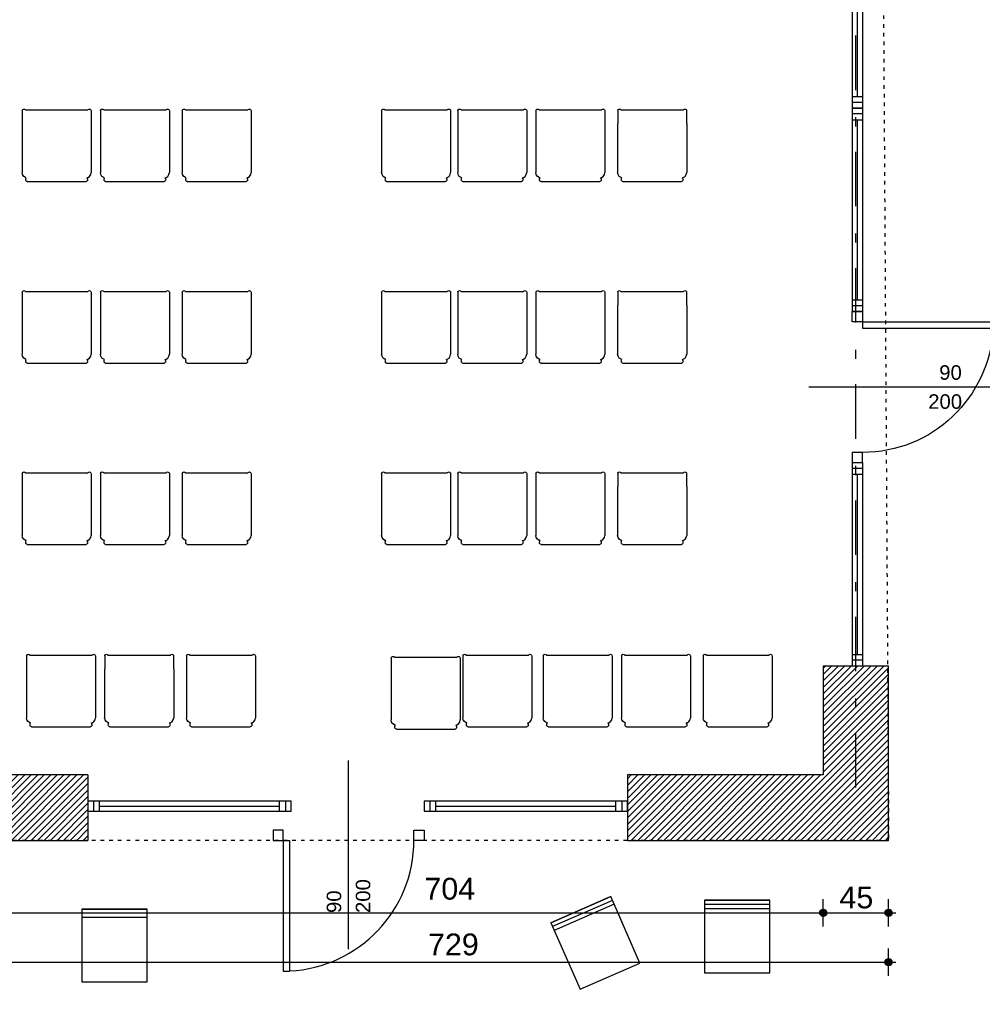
# Model space of a CAD drawing. Header units: inches. Extents: x 18487 to 24863, y 1480 to 5771.
# Tile 41 of 51: x 21733 to 22396, y 4220 to 4898. Entities that reach past the tile are written whole.
import ezdxf
from ezdxf.enums import TextEntityAlignment as Align

# ---------------------------------------------------------------- set-up
doc = ezdxf.new("R2010")
doc.units = ezdxf.units.IN
doc.header["$MEASUREMENT"] = 0
doc.linetypes.add('CENTER2', pattern=[80, 37.5, -17.5, 6.25, -18.75])
doc.linetypes.add('Przerywana', pattern=[6, 2.5, -3.5])
for name, color, linetype in [('_T meble', 7, 'Continuous'), ('_T sciany', 7, 'Continuous'), ('AA_PRZ_SCIANY_030', 7, 'Continuous'), ('ArchiCAD', 7, 'Continuous'), ('Window-Door Markers', 7, 'Continuous')]:
    doc.layers.add(name, color=color, linetype=linetype)
doc.styles.add('GENERATED_STYLE_16', font='txt')
doc.styles.add('GENERATED_STYLE_17', font='arial.ttf')
doc.styles.add('GENERATED_STYLE_20', font='txt')
doc.styles.get("Standard").update_dxf_attribs({"font": 'txt', "bigfont": 'BIGFONT.SHX'})
doc.dimstyles.new('Dimstyle_7', dxfattribs={"dimtxt": 15, "dimasz": 9.5, "dimexe": 0.18, "dimexo": 0.5, "dimgap": 0.09, "dimtad": 1, "dimdec": 0, "dimzin": 0, "dimdsep": 46, "dimtxsty": 'GENERATED_STYLE_20', "dimblk": 'ARROWHEAD_11', "dimblk1": 'ARROWHEAD_11', "dimblk2": 'ARROWHEAD_11', "dimcen": 0.09, "dimclrd": 220, "dimclre": 220, "dimclrt": 220, "dimadec": 1, "dimazin": 0, "dimtfac": 1, "dimtdec": 4, "dimtmove": 0, "dimatfit": 3, "dimfxl": 0, "dimtolj": 1, "dimtzin": 0, "dimarcsym": 0})
doc.dimstyles.new('Dimstyle_8', dxfattribs={"dimtxt": 15, "dimasz": 9.5, "dimexe": 0.18, "dimexo": 0.5, "dimgap": 0.09, "dimtad": 1, "dimtih": 1, "dimtoh": 1, "dimdec": 0, "dimzin": 0, "dimdsep": 46, "dimtxsty": 'GENERATED_STYLE_20', "dimblk": 'ARROWHEAD_11', "dimblk1": 'ARROWHEAD_11', "dimblk2": 'ARROWHEAD_11', "dimcen": 0.09, "dimclrd": 220, "dimclre": 220, "dimclrt": 220, "dimadec": 1, "dimazin": 0, "dimtfac": 1, "dimtdec": 4, "dimtmove": 2, "dimatfit": 3, "dimfxl": 0, "dimtolj": 1, "dimtzin": 0, "dimarcsym": 0})
doc.dimstyles.new('Dimstyle_9', dxfattribs={"dimtxt": 15, "dimasz": 9.5, "dimexe": 0.18, "dimexo": 0.5, "dimgap": 0.09, "dimtad": 1, "dimtih": 1, "dimtoh": 1, "dimdec": 0, "dimzin": 0, "dimdsep": 46, "dimtxsty": 'GENERATED_STYLE_20', "dimblk": 'ARROWHEAD_11', "dimblk1": 'ARROWHEAD_11', "dimblk2": 'ARROWHEAD_11', "dimcen": 0.09, "dimclrd": 220, "dimclre": 220, "dimclrt": 220, "dimadec": 1, "dimazin": 0, "dimtfac": 1, "dimtdec": 4, "dimtmove": 0, "dimatfit": 3, "dimfxl": 0, "dimtolj": 1, "dimtzin": 0, "dimarcsym": 0})
pattern_1 = [(45, (0, 0), (-2.24506403, 2.24506403), [])]

# ---------------------------------------------------------------- blocks, each defined once
blk = doc.blocks.new('W BottomHung 65_237')
at = {"color": 0, "linetype": 'ByBlock'}
for p, q in [((70, 0), (-70, 0)), ((-70, 0), (-70, -6.8)), ((-66, 0), (-66, -6.8)), ((-62, -6.8), (-62, 0)), ((62, -6.8), (62, 0)), ((66, 0), (66, -6.8)), ((70, -6.8), (70, 0)), ((-62, -3.4), (62, -3.4)), ((-70, -6.8), (70, -6.8))]:
    blk.add_line(p, q, dxfattribs=at)
blk = doc.blocks.new('W BottomHung 65_240')
at = {"color": 0, "linetype": 'ByBlock'}
for p, q in [((70, 0), (-70, 0)), ((-70, 0), (-70, -6.8)), ((-66, 0), (-66, -6.8)), ((-62, -6.8), (-62, 0)), ((62, -6.8), (62, 0)), ((66, 0), (66, -6.8)), ((70, -6.8), (70, 0)), ((-62, -3.4), (62, -3.4)), ((-70, -6.8), (70, -6.8))]:
    blk.add_line(p, q, dxfattribs=at)
blk = doc.blocks.new('W BottomHung 65_241')
at = {"color": 0, "linetype": 'ByBlock'}
for p, q in [((70, 0), (-70, 0)), ((-70, 0), (-70, -6.8)), ((-66, 0), (-66, -6.8)), ((-62, -6.8), (-62, 0)), ((62, -6.8), (62, 0)), ((66, 0), (66, -6.8)), ((70, -6.8), (70, 0)), ((-62, -3.4), (62, -3.4)), ((-70, -6.8), (70, -6.8))]:
    blk.add_line(p, q, dxfattribs=at)
blk = doc.blocks.new('D1 65_382')
at = {"color": 140, "linetype": 'Continuous'}
for p, q in [((45, 90), (40.555, 90)), ((40.555, 0), (40.555, 90)), ((45, 0), (45, 90)), ((-52, 0), (-45, 0)), ((-52, -7), (-52, 0)), ((-45, 0), (-45, -7)), ((45, 0), (40.555, 0)), ((52, 0), (45, 0)), ((45, 0), (45, -7)), ((52, -7), (52, 0)), ((-45, -7), (-52, -7)), ((45, -7), (52, -7))]:
    blk.add_line(p, q, dxfattribs=at)
blk.add_arc((45, 0), 90, 92.827477, 180, dxfattribs=at)
blk = doc.blocks.new('Window-Door Marker - 70_5181')
at = {"layer": 'ArchiCAD', "color": 140, "linetype": 'Continuous'}
blk.add_line((0, 75), (0, -55), dxfattribs=at)
blk = doc.blocks.new('WALL_680', base_point=(22308.83, 5424.62))
at = {"layer": '_T sciany'}
h = blk.add_hatch(dxfattribs=at)
h.set_pattern_fill('ANSI31', color=5, style=0, pattern_type=2)
h.set_pattern_definition(pattern_1)
h.paths.add_polyline_path([(22286.33, 4377.78), (22331.33, 4332.78), (22331.33, 4452.75), (22286.33, 4452.75)], flags=0)
at = {"layer": '_T sciany', "color": 5, "linetype": 'Continuous'}
for p, q in [((22331.33, 4452.75), (22286.33, 4452.75)), ((22286.33, 4452.75), (22286.33, 4377.78)), ((22331.33, 4332.78), (22331.33, 4452.75))]:
    blk.add_line(p, q, dxfattribs=at)
at = {"layer": '_T sciany', "color": 140, "linetype": 'Continuous', "xscale": -1, "rotation": 269.9999999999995}
for name, p in [('W BottomHung 65_237', (22313.33, 4906.75)), ('W BottomHung 65_240', (22313.33, 4766.75)), ('W BottomHung 65_241', (22313.33, 4522.75))]:
    blk.add_blockref(name, p, dxfattribs=at)
at = {"layer": '_T sciany', "xscale": -1, "rotation": 269.9999999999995}
blk.add_blockref('D1 65_382', (22313.33, 4644.75), dxfattribs=at)
at = {"layer": 'Window-Door Markers'}
ref = blk.add_blockref('Window-Door Marker - 70_5181', (22331.33, 4644.75), dxfattribs=dict(at, rotation=270))
ref.add_attrib('AC_WIDO_A_SIZE', '90', dxfattribs={"color": 255, "height": 10, "style": 'GENERATED_STYLE_17'}).set_placement((22366.15, 4646.8), align=Align.BOTTOM_LEFT)
ref.add_attrib('AC_WIDO_B_SIZE', '200', dxfattribs={"color": 255, "height": 10, "style": 'GENERATED_STYLE_17'}).set_placement((22358.57, 4626.8), align=Align.BOTTOM_LEFT)
blk = doc.blocks.new('W BottomHung 65_243')
at = {"color": 0, "linetype": 'ByBlock'}
for p, q in [((70, 0), (-70, 0)), ((-70, 0), (-70, -6.8)), ((-66, 0), (-66, -6.8)), ((-62, -6.8), (-62, 0)), ((62, -6.8), (62, 0)), ((66, 0), (66, -6.8)), ((70, -6.8), (70, 0)), ((-62, -3.4), (62, -3.4)), ((-70, -6.8), (70, -6.8))]:
    blk.add_line(p, q, dxfattribs=at)
blk = doc.blocks.new('W BottomHung 65_244')
at = {"color": 0, "linetype": 'ByBlock'}
for p, q in [((70, 0), (-70, 0)), ((-70, 0), (-70, -6.8)), ((-66, 0), (-66, -6.8)), ((-62, -6.8), (-62, 0)), ((62, -6.8), (62, 0)), ((66, 0), (66, -6.8)), ((70, -6.8), (70, 0)), ((-62, -3.4), (62, -3.4)), ((-70, -6.8), (70, -6.8))]:
    blk.add_line(p, q, dxfattribs=at)
blk = doc.blocks.new('D1 65_449')
at = {"color": 140, "linetype": 'Continuous'}
for p, q in [((45, 90), (40.555, 90)), ((40.555, 0), (40.555, 90)), ((45, 0), (45, 90)), ((-52, 0), (-45, 0)), ((-52, -7), (-52, 0)), ((-45, 0), (-45, -7)), ((45, 0), (40.555, 0)), ((52, 0), (45, 0)), ((45, 0), (45, -7)), ((52, -7), (52, 0)), ((-45, -7), (-52, -7)), ((45, -7), (52, -7))]:
    blk.add_line(p, q, dxfattribs=at)
blk.add_arc((45, 0), 90, 92.827477, 180, dxfattribs=at)
blk = doc.blocks.new('Window-Door Marker - 70_5201')
at = {"layer": 'ArchiCAD', "color": 140, "linetype": 'Continuous'}
blk.add_line((0, 75), (0, -55), dxfattribs=at)
blk = doc.blocks.new('WALL_776', base_point=(22308.83, 4355.28))
at = {"layer": '_T sciany'}
h = blk.add_hatch(dxfattribs=at)
h.set_pattern_fill('ANSI31', color=5, style=0, pattern_type=2)
h.set_pattern_definition(pattern_1)
h.paths.add_polyline_path([(21780.1, 4332.78), (21780.1, 4377.78), (21579.62, 4377.78), (21579.62, 4332.78)], flags=0)
h = blk.add_hatch(dxfattribs=at)
h.set_pattern_fill('ANSI31', color=5, style=0, pattern_type=2)
h.set_pattern_definition(pattern_1)
h.paths.add_polyline_path([(22331.33, 4332.78), (22286.33, 4377.78), (22151.56, 4377.78), (22151.56, 4332.78)], flags=0)
at = {"layer": '_T sciany', "color": 5, "linetype": 'Continuous'}
for p, q in [((21780.1, 4377.78), (21579.62, 4377.78)), ((21579.62, 4377.78), (21579.62, 4332.78)), ((21780.1, 4377.78), (21780.1, 4332.78)), ((22151.56, 4377.78), (22151.56, 4332.78)), ((22286.33, 4377.78), (22151.56, 4377.78)), ((21579.62, 4332.78), (21780.1, 4332.78)), ((22151.56, 4332.78), (22331.33, 4332.78))]:
    blk.add_line(p, q, dxfattribs=at)
at = {"layer": '_T sciany', "color": 140, "linetype": 'Continuous'}
for name, p in [('W BottomHung 65_243', (21850.1, 4359.78)), ('W BottomHung 65_244', (22081.56, 4359.78))]:
    blk.add_blockref(name, p, dxfattribs=at)
at = {"layer": '_T sciany', "rotation": 180}
blk.add_blockref('D1 65_449', (21959.56, 4332.78), dxfattribs=at)
at = {"layer": 'Window-Door Markers'}
ref = blk.add_blockref('Window-Door Marker - 70_5201', (21959.56, 4332.78), dxfattribs=dict(at, rotation=180))
ref.add_attrib('AC_WIDO_A_SIZE', '90', dxfattribs={"color": 255, "height": 10, "rotation": 90, "style": 'GENERATED_STYLE_17'}).set_placement((21957.52, 4282.78), align=Align.BOTTOM_LEFT)
ref.add_attrib('AC_WIDO_B_SIZE', '200', dxfattribs={"color": 255, "height": 10, "rotation": 90, "style": 'GENERATED_STYLE_17'}).set_placement((21977.52, 4282.78), align=Align.BOTTOM_LEFT)
blk = doc.blocks.new('Chair Pleat 65_4987')
at = {"layer": '_T meble', "color": 0, "linetype": 'ByBlock'}
for p, q in [((-50, 0), (-50, 45)), ((-50, 45), (-50, 0)), ((0, 45), (-50, 45)), ((-50, 42), (-50, 36)), ((-47.12, 45), (-47.12, 0)), ((-44.21, 45), (-44.21, 0)), ((0, 45), (-41.39, 45)), ((0, 0), (0, 45)), ((-50, 9), (-50, 3)), ((-50, 0), (0, 0))]:
    blk.add_line(p, q, dxfattribs=at)
blk = doc.blocks.new('Chair 2 65_5217')
at = {"layer": '_T meble', "color": 0, "linetype": 'Continuous'}
for p, q in [((-22.7, 21.35), (-23.51, 20.14)), ((-22.7, 21.35), (-23.51, 20.14)), ((-21.48, 22.17), (-22.7, 21.35)), ((-21.48, 22.17), (-22.7, 21.35)), ((-20.96, 22.27), (-21.48, 22.17)), ((-20.96, 22.27), (-21.48, 22.17)), ((-21.22, 24.13), (-21.3, 23.7)), ((-21.22, 24.13), (-21.3, 23.7)), ((-21.3, 23.7), (-21.22, 23.27)), ((-21.3, 23.7), (-21.22, 23.27)), ((-21.22, 23.28), (-21.3, 23.08)), ((-21.22, 23.28), (-21.3, 23.08)), ((-21.3, 23.08), (-20.96, 22.27)), ((-21.3, 23.08), (-20.96, 22.27)), ((-21.01, 24.5), (-21.22, 24.13)), ((-21.01, 24.5), (-21.22, 24.13)), ((-20.67, 24.78), (-21.01, 24.5)), ((-20.67, 24.78), (-21.01, 24.5)), ((-20.27, 24.93), (-20.67, 24.78)), ((-20.27, 24.93), (-20.67, 24.78)), ((-20.27, 24.93), (20.17, 24.93)), ((-20.27, 24.93), (20.17, 24.93)), ((20.58, 24.78), (20.17, 24.93)), ((20.58, 24.78), (20.17, 24.93)), ((20.91, 24.5), (20.58, 24.78)), ((20.91, 24.5), (20.58, 24.78)), ((21.2, 23.08), (20.86, 22.27)), ((21.2, 23.08), (20.86, 22.27)), ((20.86, 22.27), (21.39, 22.17)), ((20.86, 22.27), (21.39, 22.17)), ((21.13, 24.13), (20.91, 24.5)), ((21.13, 24.13), (20.91, 24.5)), ((21.2, 23.08), (21.12, 23.27)), ((21.2, 23.08), (21.12, 23.27)), ((21.12, 23.23), (21.12, 23.24)), ((21.12, 23.23), (21.12, 23.24)), ((21.2, 23.7), (21.13, 24.13)), ((21.2, 23.7), (21.13, 24.13)), ((21.13, 23.27), (21.2, 23.7)), ((21.13, 23.27), (21.2, 23.7)), ((21.39, 22.17), (22.6, 21.35)), ((21.39, 22.17), (22.6, 21.35)), ((22.6, 21.35), (23.42, 20.14)), ((22.6, 21.35), (23.42, 20.14)), ((-23.51, 20.14), (-23.8, 18.7)), ((-23.51, 20.14), (-23.8, 18.7)), ((-23.51, 20.1), (-23.8, 18.67)), ((-23.51, 20.1), (-23.8, 18.67)), ((-23.8, -15.03), (-23.8, 18.7)), ((-23.8, -15.03), (-23.8, 18.7)), ((-23.72, 18.67), (-23.8, 18.67)), ((-23.8, -15.06), (-23.8, 18.67)), ((-23.72, 18.67), (-23.8, 18.67)), ((-23.8, -15.06), (-23.8, 18.67)), ((23.42, 20.14), (23.7, 18.7)), ((23.42, 20.14), (23.7, 18.7)), ((23.7, 18.67), (23.62, 18.67)), ((23.7, 18.67), (23.62, 18.67)), ((23.7, -15.03), (23.7, 18.7)), ((23.7, -15.03), (23.7, 18.7)), ((23.7, -15.06), (23.7, 18.67)), ((23.7, -15.06), (23.7, 18.67)), ((-23.8, -15.03), (-23.78, -15.04)), ((-23.8, -15.03), (-23.78, -15.04)), ((-23.8, -15.06), (-23.78, -15.06)), ((-23.8, -15.06), (-23.78, -15.06)), ((-23.78, -24), (-23.78, -15.03)), ((-23.78, -24), (-23.78, -15.03)), ((-23.78, -18.48), (-23.78, -15.06)), ((-23.78, -18.48), (-23.78, -15.06)), ((-23.78, -21.39), (-23.78, -18.48)), ((-23.78, -21.39), (-23.78, -18.48)), ((23.68, -24), (23.68, -15.03)), ((23.68, -15.04), (23.7, -15.03)), ((23.68, -24), (23.68, -15.03)), ((23.68, -15.04), (23.7, -15.03)), ((23.68, -18.48), (23.68, -15.06)), ((23.68, -15.06), (23.7, -15.06)), ((23.68, -18.48), (23.68, -15.06)), ((23.68, -15.06), (23.7, -15.06)), ((23.68, -21.39), (23.68, -18.48)), ((23.68, -21.39), (23.68, -18.48)), ((-23.78, -23.77), (-23.8, -23.8)), ((-23.78, -23.77), (-23.8, -23.8)), ((-23.8, -23.8), (-23.78, -23.83)), ((-23.8, -23.8), (-23.78, -23.83)), ((-23.78, -23.33), (-23.78, -21.39)), ((-23.78, -23.33), (-23.78, -21.39)), ((-23.78, -24.02), (-23.78, -23.33)), ((-23.78, -24.02), (-23.78, -23.33)), ((-23.78, -24), (-23.63, -24.41)), ((-23.78, -24), (-23.63, -24.41)), ((-23.78, -24.02), (-23.63, -24.42)), ((-23.78, -24.02), (-23.63, -24.42)), ((-23.63, -24.41), (-23.35, -24.74)), ((-23.63, -24.41), (-23.35, -24.74)), ((-23.63, -24.42), (-23.35, -24.76)), ((-23.63, -24.42), (-23.35, -24.76)), ((-23.35, -24.74), (-22.98, -24.96)), ((-23.35, -24.74), (-22.98, -24.96)), ((-23.35, -24.76), (-22.98, -24.97)), ((-23.35, -24.76), (-22.98, -24.97)), ((-23.19, -24.85), (-23.18, -24.88)), ((-23.19, -24.85), (-23.18, -24.88)), ((-23.18, -24.88), (-23.14, -24.88)), ((-23.18, -24.88), (-23.14, -24.88)), ((-22.98, -24.96), (-22.55, -25.03)), ((-22.98, -24.96), (-22.55, -25.03)), ((-22.98, -24.97), (-22.55, -25.05)), ((-22.98, -24.97), (-22.55, -25.05)), ((-22.55, -25.03), (-22.12, -24.96)), ((-22.55, -25.03), (-22.12, -24.96)), ((-22.55, -25.05), (-22.12, -24.97)), ((-22.55, -25.05), (-22.12, -24.97)), ((-22.12, -24.96), (-21.75, -24.74)), ((-22.12, -24.96), (-21.75, -24.74)), ((-22.12, -24.97), (-21.75, -24.76)), ((-22.12, -24.97), (-21.75, -24.76)), ((-21.96, -24.88), (-21.93, -24.88)), ((-21.96, -24.88), (-21.93, -24.88)), ((-21.93, -24.88), (-21.91, -24.85)), ((-21.93, -24.88), (-21.91, -24.85)), ((-21.75, -24.74), (-21.52, -24.47)), ((-21.75, -24.74), (-21.52, -24.47)), ((-21.75, -24.76), (-21.52, -24.49)), ((-21.75, -24.76), (-21.52, -24.49)), ((-21.52, -24.47), (21.43, -24.47)), ((-21.52, -24.47), (21.43, -24.47)), ((21.43, -24.47), (21.65, -24.74)), ((21.43, -24.47), (21.65, -24.74)), ((21.65, -24.74), (22.02, -24.96)), ((21.65, -24.74), (22.02, -24.96)), ((22.02, -24.96), (22.45, -25.03)), ((22.02, -24.96), (22.45, -25.03)), ((22.45, -25.03), (22.88, -24.96)), ((22.45, -25.03), (22.88, -24.96)), ((22.88, -24.96), (23.25, -24.74)), ((22.88, -24.96), (23.25, -24.74)), ((23.25, -24.74), (23.53, -24.41)), ((23.25, -24.74), (23.53, -24.41)), ((23.53, -24.41), (23.68, -24)), ((23.53, -24.41), (23.68, -24)), ((23.68, -23.33), (23.68, -21.39)), ((23.68, -23.33), (23.68, -21.39))]:
    blk.add_line(p, q, dxfattribs=at)
blk = doc.blocks.new('*D431')
at = {"layer": 'ArchiCAD', "color": 220, "linetype": 'Continuous'}
for p, q in [((21602.12, 4251.47), (21602.12, 4258.34)), ((22331.33, 4251.47), (22331.33, 4258.34)), ((21602.12, 4239.59), (21602.12, 4246.47)), ((21604.62, 4248.97), (22328.83, 4248.97)), ((22331.33, 4239.59), (22331.33, 4246.47)), ((22333.83, 4248.97), (22336.33, 4248.97))]:
    blk.add_line(p, q, dxfattribs=at)
at = {"layer": 'ArchiCAD', "color": 220, "linetype": 'Continuous', "const_width": 2.5}
for points in [[(21600.87, 4248.97, 1), (21603.37, 4248.97, 1)], [(22330.08, 4248.97, 1), (22332.58, 4248.97, 1)]]:
    blk.add_lwpolyline(points, format="xyb", close=True, dxfattribs=at)
at = {"layer": 'ArchiCAD', "color": 220, "linetype": 'Continuous'}
for centre in [(21602.12, 4248.97), (22331.33, 4248.97)]:
    blk.add_circle(centre, 2.5, dxfattribs=at)
at = {"layer": 'ArchiCAD', "color": 220, "insert": (22014.23, 4268.66), "char_height": 15, "attachment_point": 1}
blk.add_mtext('\\A1;{\\fArial Europa Srodkowa|b0|i0|c0|p34;\\C220;729}', dxfattribs=at)
blk = doc.blocks.new('ARROWHEAD_11')
at = {"color": 0, "linetype": 'Continuous'}
blk.add_line((0, 0), (-1, 0), dxfattribs=at)
at = {"color": 0, "linetype": 'Continuous', "const_width": 0.25}
blk.add_lwpolyline([(-0.125, 0, 1), (0.125, 0, 1)], format="xyb", close=True, dxfattribs=at)
blk = doc.blocks.new('*D447')
at = {"layer": 'ArchiCAD', "color": 220, "linetype": 'Continuous'}
for p, q in [((22840.34, 5449.62), (22840.34, 5452.12)), ((22837.84, 5447.12), (22830.97, 5447.12)), ((22840.34, 4335.28), (22840.34, 5444.62)), ((22849.72, 5447.12), (22842.84, 5447.12)), ((22837.84, 4332.78), (22830.97, 4332.78)), ((22849.72, 4332.78), (22842.84, 4332.78)), ((22840.34, 4327.78), (22840.34, 4330.28))]:
    blk.add_line(p, q, dxfattribs=at)
at = {"layer": 'ArchiCAD', "color": 220, "linetype": 'Continuous', "const_width": 2.5}
for points in [[(22839.09, 5447.12, 1), (22841.59, 5447.12, 1)], [(22839.09, 4332.78, 1), (22841.59, 4332.78, 1)]]:
    blk.add_lwpolyline(points, format="xyb", close=True, dxfattribs=at)
at = {"layer": 'ArchiCAD', "color": 220, "linetype": 'Continuous'}
for centre in [(22840.34, 5447.12), (22840.34, 4332.78)]:
    blk.add_circle(centre, 2.5, dxfattribs=at)
at = {"layer": 'ArchiCAD', "color": 220, "insert": (22822.34, 4865.06), "char_height": 15, "attachment_point": 1, "rotation": 90}
blk.add_mtext('\\A1;{\\fArial Europa Srodkowa|b0|i0|c0|p34;\\C220;1\xa0114}', dxfattribs=at)
blk = doc.blocks.new('*D453')
at = {"layer": 'ArchiCAD', "color": 220, "linetype": 'Continuous'}
for p, q in [((21582.12, 4285.45), (21582.12, 4292.33)), ((22286.33, 4285.45), (22286.33, 4292.33)), ((21582.12, 4273.58), (21582.12, 4280.45)), ((21584.62, 4282.95), (22283.83, 4282.95)), ((22286.33, 4273.58), (22286.33, 4280.45))]:
    blk.add_line(p, q, dxfattribs=at)
at = {"layer": 'ArchiCAD', "color": 220, "linetype": 'Continuous', "const_width": 2.5}
for points in [[(21580.87, 4282.95, 1), (21583.37, 4282.95, 1)], [(22285.08, 4282.95, 1), (22287.58, 4282.95, 1)]]:
    blk.add_lwpolyline(points, format="xyb", close=True, dxfattribs=at)
at = {"layer": 'ArchiCAD', "color": 220, "linetype": 'Continuous'}
for centre in [(21582.12, 4282.95), (22286.33, 4282.95)]:
    blk.add_circle(centre, 2.5, dxfattribs=at)
at = {"layer": 'ArchiCAD', "color": 220, "insert": (22011.76, 4307), "char_height": 15, "attachment_point": 1}
blk.add_mtext('\\A1;{\\fArial Europa Srodkowa|b0|i0|c0|p34;\\C220;704}', dxfattribs=at)
blk = doc.blocks.new('*D454')
at = {"layer": 'ArchiCAD', "color": 220, "linetype": 'Continuous'}
for p, q in [((22286.33, 4285.45), (22286.33, 4292.33)), ((22331.33, 4285.45), (22331.33, 4292.33)), ((22286.33, 4273.58), (22286.33, 4280.45)), ((22288.83, 4282.95), (22328.83, 4282.95)), ((22331.33, 4273.58), (22331.33, 4280.45)), ((22333.83, 4282.95), (22336.33, 4282.95))]:
    blk.add_line(p, q, dxfattribs=at)
at = {"layer": 'ArchiCAD', "color": 220, "linetype": 'Continuous', "const_width": 2.5}
for points in [[(22285.08, 4282.95, 1), (22287.58, 4282.95, 1)], [(22330.08, 4282.95, 1), (22332.58, 4282.95, 1)]]:
    blk.add_lwpolyline(points, format="xyb", close=True, dxfattribs=at)
at = {"layer": 'ArchiCAD', "color": 220, "linetype": 'Continuous'}
for centre in [(22286.33, 4282.95), (22331.33, 4282.95)]:
    blk.add_circle(centre, 2.5, dxfattribs=at)
at = {"layer": 'ArchiCAD', "color": 220, "insert": (22297.45, 4300.95), "char_height": 15, "attachment_point": 1}
blk.add_mtext('\\A1;{\\fArial Europa Srodkowa|b0|i0|c0|p34;\\C220;45}', dxfattribs=at)
blk = doc.blocks.new('*D455')
at = {"layer": 'ArchiCAD', "color": 220, "linetype": 'Continuous'}
for p, q in [((22798, 4377.78), (22791.13, 4377.78)), ((22800.5, 4335.28), (22800.5, 4375.28)), ((22809.88, 4377.78), (22803, 4377.78)), ((22798, 4332.78), (22791.13, 4332.78)), ((22809.88, 4332.78), (22803, 4332.78)), ((22800.5, 4327.78), (22800.5, 4330.28))]:
    blk.add_line(p, q, dxfattribs=at)
at = {"layer": 'ArchiCAD', "color": 220, "linetype": 'Continuous', "const_width": 2.5}
for points in [[(22799.25, 4377.78, 1), (22801.75, 4377.78, 1)], [(22799.25, 4332.78, 1), (22801.75, 4332.78, 1)]]:
    blk.add_lwpolyline(points, format="xyb", close=True, dxfattribs=at)
at = {"layer": 'ArchiCAD', "color": 220, "linetype": 'Continuous'}
for centre in [(22800.5, 4377.78), (22800.5, 4332.78)]:
    blk.add_circle(centre, 2.5, dxfattribs=at)
at = {"layer": 'ArchiCAD', "color": 220, "insert": (22782.5, 4343.89), "char_height": 15, "attachment_point": 1, "rotation": 90}
blk.add_mtext('\\A1;{\\fArial Europa Srodkowa|b0|i0|c0|p34;\\C220;45}', dxfattribs=at)
blk = doc.blocks.new('*D456')
at = {"layer": 'ArchiCAD', "color": 220, "linetype": 'Continuous'}
for p, q in [((22798, 5402.12), (22791.13, 5402.12)), ((22809.88, 5402.12), (22803, 5402.12)), ((22800.5, 4380.28), (22800.5, 5399.62)), ((22798, 4377.78), (22791.13, 4377.78)), ((22809.88, 4377.78), (22803, 4377.78))]:
    blk.add_line(p, q, dxfattribs=at)
at = {"layer": 'ArchiCAD', "color": 220, "linetype": 'Continuous', "const_width": 2.5}
for points in [[(22799.25, 5402.12, 1), (22801.75, 5402.12, 1)], [(22799.25, 4377.78, 1), (22801.75, 4377.78, 1)]]:
    blk.add_lwpolyline(points, format="xyb", close=True, dxfattribs=at)
at = {"layer": 'ArchiCAD', "color": 220, "linetype": 'Continuous'}
for centre in [(22800.5, 5402.12), (22800.5, 4377.78)]:
    blk.add_circle(centre, 2.5, dxfattribs=at)
at = {"layer": 'ArchiCAD', "color": 220, "insert": (22782.5, 4864.3), "char_height": 15, "attachment_point": 1, "rotation": 90}
blk.add_mtext('\\A1;{\\fArial Europa Srodkowa|b0|i0|c0|p34;\\C220;1\xa0024}', dxfattribs=at)
blk = doc.blocks.new('*D457')
at = {"layer": 'ArchiCAD', "color": 220, "linetype": 'Continuous'}
for p, q in [((22800.5, 5449.62), (22800.5, 5452.12)), ((22798, 5447.12), (22791.13, 5447.12)), ((22800.5, 5404.62), (22800.5, 5444.62)), ((22809.88, 5447.12), (22803, 5447.12)), ((22798, 5402.12), (22791.13, 5402.12)), ((22809.88, 5402.12), (22803, 5402.12))]:
    blk.add_line(p, q, dxfattribs=at)
at = {"layer": 'ArchiCAD', "color": 220, "linetype": 'Continuous', "const_width": 2.5}
for points in [[(22799.25, 5447.12, 1), (22801.75, 5447.12, 1)], [(22799.25, 5402.12, 1), (22801.75, 5402.12, 1)]]:
    blk.add_lwpolyline(points, format="xyb", close=True, dxfattribs=at)
at = {"layer": 'ArchiCAD', "color": 220, "linetype": 'Continuous'}
for centre in [(22800.5, 5447.12), (22800.5, 5402.12)]:
    blk.add_circle(centre, 2.5, dxfattribs=at)
at = {"layer": 'ArchiCAD', "color": 220, "insert": (22782.5, 5413.24), "char_height": 15, "attachment_point": 1, "rotation": 90}
blk.add_mtext('\\A1;{\\fArial Europa Srodkowa|b0|i0|c0|p34;\\C220;45}', dxfattribs=at)
blk = doc.blocks.new('*D490')
at = {"layer": 'ArchiCAD', "color": 220, "linetype": 'Continuous'}
for p, q in [((21582.12, 5650.08), (21582.12, 5656.95)), ((22286.33, 5650.08), (22286.33, 5656.95)), ((21584.62, 5647.58), (22283.83, 5647.58)), ((21582.12, 5638.2), (21582.12, 5645.08)), ((22286.33, 5638.2), (22286.33, 5645.08))]:
    blk.add_line(p, q, dxfattribs=at)
at = {"layer": 'ArchiCAD', "color": 220, "linetype": 'Continuous', "const_width": 2.5}
for points in [[(21580.87, 5647.58, 1), (21583.37, 5647.58, 1)], [(22285.08, 5647.58, 1), (22287.58, 5647.58, 1)]]:
    blk.add_lwpolyline(points, format="xyb", close=True, dxfattribs=at)
at = {"layer": 'ArchiCAD', "color": 220, "linetype": 'Continuous'}
for centre in [(21582.12, 5647.58), (22286.33, 5647.58)]:
    blk.add_circle(centre, 2.5, dxfattribs=at)
at = {"layer": 'ArchiCAD', "color": 220, "insert": (21917.15, 5665.58), "char_height": 15, "attachment_point": 1}
blk.add_mtext('\\A1;{\\fArial Europa Srodkowa|b0|i0|c0|p34;\\C220;704}', dxfattribs=at)
blk = doc.blocks.new('*D491')
at = {"layer": 'ArchiCAD', "color": 220, "linetype": 'Continuous'}
for p, q in [((22286.33, 5650.08), (22286.33, 5656.95)), ((22331.33, 5650.08), (22331.33, 5656.95)), ((22288.83, 5647.58), (22328.83, 5647.58)), ((22333.83, 5647.58), (22336.33, 5647.58)), ((22286.33, 5638.2), (22286.33, 5645.08)), ((22331.33, 5638.2), (22331.33, 5645.08))]:
    blk.add_line(p, q, dxfattribs=at)
at = {"layer": 'ArchiCAD', "color": 220, "linetype": 'Continuous', "const_width": 2.5}
for points in [[(22285.08, 5647.58, 1), (22287.58, 5647.58, 1)], [(22330.08, 5647.58, 1), (22332.58, 5647.58, 1)]]:
    blk.add_lwpolyline(points, format="xyb", close=True, dxfattribs=at)
at = {"layer": 'ArchiCAD', "color": 220, "linetype": 'Continuous'}
for centre in [(22286.33, 5647.58), (22331.33, 5647.58)]:
    blk.add_circle(centre, 2.5, dxfattribs=at)
at = {"layer": 'ArchiCAD', "color": 220, "insert": (22297.45, 5665.58), "char_height": 15, "attachment_point": 1}
blk.add_mtext('\\A1;{\\fArial Europa Srodkowa|b0|i0|c0|p34;\\C220;45}', dxfattribs=at)
blk = doc.blocks.new('*D492')
at = {"layer": 'ArchiCAD', "color": 220, "linetype": 'Continuous'}
for p, q in [((22436.82, 4335.28), (22436.82, 4337.78)), ((22434.32, 4332.78), (22427.44, 4332.78)), ((22446.19, 4332.78), (22439.32, 4332.78)), ((22436.82, 3533.07), (22436.82, 4330.28)), ((22434.32, 3530.57), (22427.44, 3530.57)), ((22436.82, 3525.57), (22436.82, 3528.07)), ((22446.19, 3530.57), (22439.32, 3530.57))]:
    blk.add_line(p, q, dxfattribs=at)
at = {"layer": 'ArchiCAD', "color": 220, "linetype": 'Continuous', "const_width": 2.5}
for points in [[(22435.57, 4332.78, 1), (22438.07, 4332.78, 1)], [(22435.57, 3530.57, 1), (22438.07, 3530.57, 1)]]:
    blk.add_lwpolyline(points, format="xyb", close=True, dxfattribs=at)
at = {"layer": 'ArchiCAD', "color": 220, "linetype": 'Continuous'}
for centre in [(22436.82, 4332.78), (22436.82, 3530.57)]:
    blk.add_circle(centre, 2.5, dxfattribs=at)
at = {"layer": 'ArchiCAD', "color": 220, "insert": (22418.82, 3914.6), "char_height": 15, "attachment_point": 1, "rotation": 90}
blk.add_mtext('\\A1;{\\fArial Europa Srodkowa|b0|i0|c0|p34;\\C220;802}', dxfattribs=at)

msp = doc.modelspace()

# ---------------------------------------------------------------- linework, layer by layer
at = {"layer": 'AA_PRZ_SCIANY_030', "color": 150, "linetype": 'CENTER2'}
msp.add_line((22308.83, 4369.2), (22308.83, 5581.19), dxfattribs=at)
at = {"layer": 'ArchiCAD', "color": 5, "linetype": 'Przerywana'}
msp.add_lwpolyline([(21602.12, 4332.78), (21585.95, 3773.75), (21957.49, 3775.03), (21957.23, 3733.87), (22120.87, 3733.87), (22120.21, 3773.99), (22326.13, 3773.75), (22525.68, 3773.69), (22525.68, 5380.62), (22324.83, 5380.62), (22331.33, 4332.78)], close=True, dxfattribs=at)

# ---------------------------------------------------------------- block references
at = {"layer": '_T meble', "color": 162, "xscale": -1, "rotation": 180}
for p in [(21758.71, 4811.11), (21758.71, 4811.11), (21758.71, 4811.11), (21758.71, 4811.11), (21758.71, 4811.11), (21758.71, 4811.11), (21758.71, 4811.11), (21758.71, 4811.11), (21758.71, 4811.11), (21758.71, 4811.11), (21812.53, 4811.11), (21868.82, 4811.11), (21868.82, 4811.11), (21868.82, 4811.11), (21868.82, 4811.11), (21868.82, 4811.11), (21868.82, 4811.11), (21868.82, 4811.11), (21868.82, 4811.11), (21868.82, 4811.11), (21868.82, 4811.11), (22006.11, 4811.11), (22006.11, 4811.11), (22006.11, 4811.11), (22006.11, 4811.11), (22006.11, 4811.11), (22006.11, 4811.11), (22058.49, 4811.11), (22058.49, 4811.11), (22058.49, 4811.11), (22058.49, 4811.11), (22058.49, 4811.11), (22058.49, 4811.11), (22058.49, 4811.11), (22058.49, 4811.11), (22058.49, 4811.11), (22058.49, 4811.11), (22112.31, 4811.11), (22168.6, 4811.11), (22168.6, 4811.11), (22168.6, 4811.11), (22168.6, 4811.11), (22168.6, 4811.11), (22168.6, 4811.11), (22168.6, 4811.11), (22168.6, 4811.11), (22168.6, 4811.11), (22168.6, 4811.11), (21758.71, 4686.11), (21758.71, 4686.11), (21758.71, 4686.11), (21758.71, 4686.11), (21758.71, 4686.11), (21758.71, 4686.11), (21758.71, 4686.11), (21758.71, 4686.11), (21758.71, 4686.11), (21758.71, 4686.11), (21812.53, 4686.11), (21868.82, 4686.11), (21868.82, 4686.11), (21868.82, 4686.11), (21868.82, 4686.11), (21868.82, 4686.11), (21868.82, 4686.11), (21868.82, 4686.11), (21868.82, 4686.11), (21868.82, 4686.11), (21868.82, 4686.11), (22006.11, 4686.11), (22006.11, 4686.11), (22006.11, 4686.11), (22006.11, 4686.11), (22006.11, 4686.11), (22006.11, 4686.11), (22006.11, 4686.11), (22058.49, 4686.11), (22058.49, 4686.11), (22058.49, 4686.11), (22058.49, 4686.11), (22058.49, 4686.11), (22058.49, 4686.11), (22058.49, 4686.11), (22058.49, 4686.11), (22058.49, 4686.11), (22058.49, 4686.11), (22112.31, 4686.11), (22168.6, 4686.11), (22168.6, 4686.11), (22168.6, 4686.11), (22168.6, 4686.11), (22168.6, 4686.11), (22168.6, 4686.11), (22168.6, 4686.11), (22168.6, 4686.11), (22168.6, 4686.11), (22168.6, 4686.11), (21758.71, 4561.33), (21758.71, 4561.33), (21758.71, 4561.33), (21758.71, 4561.33), (21758.71, 4561.33), (21758.71, 4561.33), (21758.71, 4561.33), (21758.71, 4561.33), (21758.71, 4561.33), (21758.71, 4561.33), (21812.53, 4561.33), (21868.82, 4561.33), (21868.82, 4561.33), (21868.82, 4561.33), (21868.82, 4561.33), (21868.82, 4561.33), (21868.82, 4561.33), (21868.82, 4561.33), (21868.82, 4561.33), (21868.82, 4561.33), (21868.82, 4561.33), (22006.11, 4561.33), (22006.11, 4561.33), (22006.11, 4561.33), (22006.11, 4561.33), (22006.11, 4561.33), (22006.11, 4561.33), (22006.11, 4561.33), (22058.49, 4561.33), (22058.49, 4561.33), (22058.49, 4561.33), (22058.49, 4561.33), (22058.49, 4561.33), (22058.49, 4561.33), (22058.49, 4561.33), (22058.49, 4561.33), (22058.49, 4561.33), (22058.49, 4561.33), (22112.31, 4561.33), (22168.6, 4561.33), (22168.6, 4561.33), (22168.6, 4561.33), (22168.6, 4561.33), (22168.6, 4561.33), (22168.6, 4561.33), (22168.6, 4561.33), (22168.6, 4561.33), (22168.6, 4561.33), (22168.6, 4561.33), (21761.66, 4435.83), (21761.66, 4435.83), (21761.66, 4435.83), (21761.66, 4435.83), (21761.66, 4435.83), (21761.66, 4435.83), (21761.66, 4435.83), (21761.66, 4435.83), (21761.66, 4435.83), (21761.66, 4435.83), (21815.48, 4435.83), (21871.77, 4435.83), (21871.77, 4435.83), (21871.77, 4435.83), (21871.77, 4435.83), (21871.77, 4435.83), (21871.77, 4435.83), (21871.77, 4435.83), (21871.77, 4435.83), (21871.77, 4435.83), (21871.77, 4435.83), (22012.74, 4434.35), (22062.04, 4435.83), (22117.37, 4435.83), (22117.37, 4435.83), (22117.37, 4435.83), (22117.37, 4435.83), (22117.37, 4435.83), (22117.37, 4435.83), (22117.37, 4435.83), (22117.37, 4435.83), (22117.37, 4435.83), (22117.37, 4435.83), (22171.19, 4435.83), (22227.48, 4435.83), (22227.48, 4435.83), (22227.48, 4435.83), (22227.48, 4435.83), (22227.48, 4435.83), (22227.48, 4435.83), (22227.48, 4435.83), (22227.48, 4435.83), (22227.48, 4435.83), (22227.48, 4435.83)]:
    msp.add_blockref('Chair 2 65_5217', p, dxfattribs=at)
at = {"layer": '_T meble', "color": 162, "linetype": 'Continuous'}
for p, rotation in [((22118.95, 4230.27), 293.6750331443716), ((22204.6, 4241.53), 270), ((21775.89, 4235.5), 270)]:
    msp.add_blockref('Chair Pleat 65_4987', p, dxfattribs=dict(at, rotation=rotation))
at = {"layer": '_T sciany', "color": 5}
for name, p in [('WALL_680', (22308.83, 5424.62)), ('WALL_776', (22308.83, 4355.28))]:
    msp.add_blockref(name, p, dxfattribs=at)

# ---------------------------------------------------------------- dimensions: what is measured, and where the dimension line sits
at = {"layer": 'ArchiCAD', "color": 220, "linetype": 'Continuous'}
for base, p1, p2, dimstyle, picture, middle in [((19534.83, 5647.58), (21582.12, 4892.95), (22286.33, 4889.95), 'Dimstyle_9', '*D490', (21922.84, 5658.08)), ((19534.83, 5647.58), (22286.33, 4889.95), (22331.33, 4889.95), 'Dimstyle_9', '*D491', (22303.14, 5658.08)), ((21250.77, 4282.95), (21582.12, 4892.95), (22286.33, 4889.95), 'Dimstyle_8', '*D453', (22017.45, 4299.5)), ((21250.77, 4282.95), (22286.33, 4889.95), (22331.33, 4889.95), 'Dimstyle_9', '*D454', (22303.14, 4293.45)), ((21602.12, 4248.97), (21602.12, 4226.83), (22331.33, 4332.78), 'Dimstyle_8', '*D431', (22019.92, 4261.16))]:
    dim = msp.add_linear_dim(base=base, p1=p1, p2=p2, dimstyle=dimstyle, dxfattribs=at)
    dim.commit()
    dim.dimension.update_dxf_attribs({"geometry": picture, "text_midpoint": middle})
for base, p1, p2, picture, middle in [((22800.5, 4377.78), (21783.55, 5402.12), (21783.55, 5447.12), '*D457', (22790, 5418.93)), ((22840.34, 5447.12), (22331.33, 4332.78), (22331.33, 5447.12), '*D447', (22829.84, 4875.69)), ((22800.5, 4377.78), (21944.23, 4377.78), (21783.55, 5402.12), '*D456', (22790, 4875.69)), ((22800.5, 4377.78), (21944.23, 4332.78), (21944.23, 4377.78), '*D455', (22790, 4349.59)), ((22436.82, 4332.78), (22142.3, 3530.57), (22331.33, 4332.78), '*D492', (22426.32, 3920.29))]:
    dim = msp.add_linear_dim(base=base, p1=p1, p2=p2, angle=90, dimstyle='Dimstyle_7', dxfattribs=at)
    dim.commit()
    dim.dimension.update_dxf_attribs({"geometry": picture, "text_midpoint": middle})

doc.saveas('drawing.dxf')
